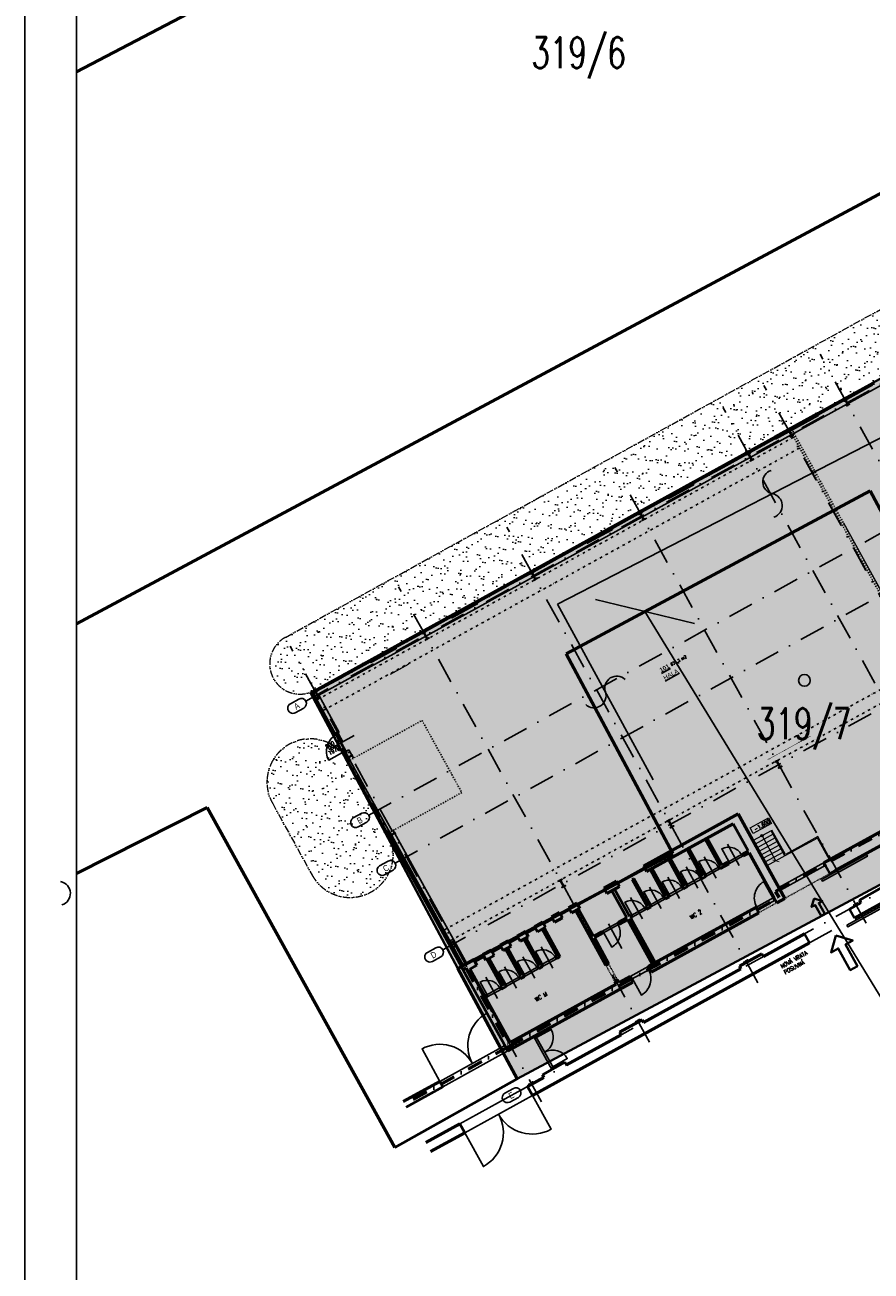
# Model space of a CAD drawing. Header units: millimetres. Extents: x 2886542 to 7567581, y -792623 to 134766.
# Tile 45 of 256: x 4045152 to 4086244, y -443093 to -382568. Entities that reach past the tile are written whole.
import ezdxf

# ---------------------------------------------------------------- set-up
doc = ezdxf.new("R2010")
doc.units = ezdxf.units.MM
for name, pattern in [('ACAD_ISO12W100', [21, 12, -3, 0, -3, 0, -3]), ('DASHDOT', [1, 0.5, -0.25, 0, -0.25]), ('DASHDOTX2', [50.8, 25.4, -12.7, 0, -12.7]), ('DIVIDE', [1.25, 0.5, -0.25, 0, -0.25, 0, -0.25]), ('TEČKOVANÁ', [0.25, 0, -0.25])]:
    doc.linetypes.add(name, pattern=pattern)
for name, color, linetype in [('IN_BP_BOURACI PRACE', 40, 'Continuous'), ('IN_C_CERCHOVANA', 7, 'DIVIDE'), ('IN_C_OSA', 6, 'DASHDOT'), ('IN_LEGENDA_M', 3, 'Continuous'), ('IN_NS_CERCHOVAMA', 20, 'DIVIDE'), ('IN_NS_TENKA', 20, 'Continuous'), ('IN_NS_VYPLNE OTVORU', 16, 'Continuous'), ('IN_TEXT', 7, 'Continuous'), ('IN_VYPLNE OTVORU', 151, 'Continuous'), ('KATASTR', 7, 'Continuous'), ('požárničina', 10, 'Continuous'), ('Sloupy', 7, 'Continuous')]:
    doc.layers.add(name, color=color, linetype=linetype)
for name, color, linetype, lineweight in [('IN_C_TLUSTA', 5, 'Continuous', 50), ('IN_NS_TLUSTA', 1, 'Continuous', 40), ('IN_SLOUPY', 134, 'Continuous', 30), ('IN_SRAFY', 8, 'Continuous', 9), ('STÁVAJÍCÍ OBJEKTY', 253, 'Continuous', 9), ('Text obecně', 7, 'Continuous', 25)]:
    doc.layers.add(name, color=color, linetype=linetype, lineweight=lineweight)
doc.layers.add('IN_HELP', color=6, linetype='Continuous', plot=False)
doc.styles.add('ARIAL', font='arial.ttf')
doc.styles.add('KOTY', font='SIMPLEX.SHX', dxfattribs={"width": 0.7})
doc.styles.add('ROMAND', font='romand.shx', dxfattribs={"width": 0.85})
doc.linetypes.add('617A', pattern='A,2,-2,2,-2,2,-6,[146,stn.shx,S=0.1,R=0,X=0,Y=0],-6,2,-2,2,-2', length=30)
doc.dimstyles.new('IN_100', dxfattribs={"dimtxt": 200, "dimasz": 80, "dimexe": 40, "dimexo": 250, "dimgap": 150, "dimtad": 1, "dimdec": 4, "dimrnd": 5, "dimdsep": 46, "dimlunit": 6, "dimtxsty": 'KOTY', "dimblk": 'ARCHTICK', "dimcen": 40, "dimclrd": 256, "dimclrt": 7, "dimadec": 0, "dimazin": 0, "dimtfac": 1, "dimtdec": 4, "dimtmove": 1, "dimatfit": 3, "dimldrblk": 'ARCHTICK', "dimfxl": 0, "dimtolj": 1, "dimtzin": 0, "dimlwd": -1, "dimlwe": -1, "dimarcsym": 0})
doc.dimstyles.new('IP 1_100', dxfattribs={"dimscale": 100, "dimtxt": 2.5, "dimasz": 2, "dimexe": 1, "dimexo": 5, "dimgap": 1, "dimtad": 1, "dimdec": 0, "dimzin": 0, "dimdsep": 46, "dimtxsty": 'ROMAND', "dimblk": 'ARCHTICK', "dimcen": 0.09, "dimdle": 1, "dimclrd": 256, "dimclre": 256, "dimclrt": 7, "dimadec": 0, "dimazin": 0, "dimtfac": 1, "dimtdec": 0, "dimtix": 1, "dimtmove": 2, "dimatfit": 3, "dimldrblk": 'OBLIQUE', "dimfxl": 0, "dimtolj": 1, "dimtzin": 0, "dimarcsym": 0})
pattern_1 = [(0, (3839988.67, -608846.168), (71.4375, 41.2444597), [47.625, -95.25]), (120, (3839988.67, -608846.168), (-71.4375, 41.24446), [47.625, -95.25]), (60, (3839988.67, -608846.168), (2e-07, 82.4889196), [-95.25, 47.625])]

# ---------------------------------------------------------------- blocks, each defined once
blk = doc.blocks.new('_ArchTick')
at = {"color": 0, "linetype": 'ByBlock', "const_width": 0.15}
blk.add_lwpolyline([(-0.5, -0.5), (0.5, 0.5)], dxfattribs=at)
blk = doc.blocks.new('nástrojárna')
at = {"linetype": 'ACAD_ISO12W100', "lineweight": 0, "ltscale": 50}
h = blk.add_hatch(dxfattribs=at)
h.set_pattern_fill('AR-SAND', color=1, scale=16, style=0)
h.paths.add_polyline_path([(4153989, -594304), (4136134, -594304, 1), (4136134, -597244), (4136234, -597254), (4137534, -597254), (4137634, -597254), (4137734, -597254), (4139034, -597254), (4139134, -597254), (4139234, -597254), (4140534, -597254), (4140634, -597254), (4140734, -597254), (4142034, -597254), (4142134, -597254), (4142234, -597254), (4143534, -597254), (4143634, -597254), (4143734, -597254), (4145034, -597254), (4145134, -597254), (4145234, -597254), (4146534, -597254), (4146634, -597254), (4146634, -597254), (4146734, -597254), (4148034, -597254), (4148134, -597254), (4148234, -597254), (4149534, -597254), (4149634, -597254), (4149734, -597254), (4151034, -597254), (4151134, -597254), (4151234, -597254), (4152534, -597254), (4152634, -597254), (4152734, -597254), (4153989, -597254)])
h = blk.add_hatch(dxfattribs=at)
h.set_pattern_fill('AR-SAND', color=1, scale=16, style=0)
h.paths.add_polyline_path([(4179756, -594304), (4153989, -594304), (4153989, -597254), (4154034, -597254), (4154134, -597254), (4154234, -597254), (4155534, -597254), (4155634, -597254), (4155734, -597254), (4157034, -597254), (4157134, -597254), (4157234, -597254), (4158534, -597254), (4158634, -597254), (4158734, -597254), (4160034, -597254), (4160134, -597254), (4160234, -597254), (4161534, -597254), (4161634, -597254), (4161634, -597244), (4164014, -597244), (4164114, -597254), (4165414, -597254), (4165514, -597254), (4165614, -597254), (4166914, -597254), (4167014, -597254), (4167114, -597254), (4168414, -597254), (4168514, -597254), (4168614, -597254), (4169914, -597254), (4170014, -597254), (4170114, -597254), (4171414, -597254), (4171514, -597254), (4171614, -597254), (4172914, -597254), (4173014, -597254), (4173114, -597254), (4174414, -597254), (4174514, -597254), (4174614, -597254), (4175914, -597254), (4176014, -597254), (4176114, -597254), (4177414, -597254), (4177514, -597254), (4177514, -597244), (4178674, -597244), (4178674, -597244), (4178774, -597244), (4179574, -597244), (4179674, -597244), (4179674, -597244), (4179774, -597244), (4179928, -597244)])
h = blk.add_hatch(dxfattribs=at)
h.set_pattern_fill('AR-SAND', color=1, scale=16, style=0)
h.paths.add_polyline_path([(4135899, -601044, 1), (4131699, -601044), (4131699, -605044, 1), (4135899, -605044)])
at = {"layer": 'IN_SRAFY'}
h = blk.add_hatch(dxfattribs=at)
h.set_pattern_fill('HONEY', color=250, scale=15)
h.set_pattern_definition(pattern_1)
h.paths.add_polyline_path([(4135999, -600579), (4135899, -600579), (4135899, -601044), (4135999, -601044), (4135999, -600901), (4135999, -600900), (4135999, -600900)])
h.paths.add_polyline_path([(4136134, -597344), (4136134, -597244), (4135899, -597244), (4135899, -599609), (4135999, -599609), (4135999, -597344)])
h = blk.add_hatch(dxfattribs=at)
h.set_pattern_fill('HONEY', color=250, scale=15)
h.set_pattern_definition(pattern_1)
h.paths.add_polyline_path([(4164014, -597244), (4161634, -597244), (4161634, -597344), (4164014, -597344)])
h = blk.add_hatch(dxfattribs=at)
h.set_pattern_fill('HONEY', color=250, scale=15)
h.set_pattern_definition(pattern_1)
h.paths.add_polyline_path([(4135999, -605044), (4135899, -605044), (4135899, -612434), (4135999, -612434)])
at = {"color": 250, "linetype": 'Continuous', "lineweight": 15}
blk.add_line((4140721, -598338), (4139721, -598338), dxfattribs=at)
at = {"color": 250, "linetype": 'TEČKOVANÁ', "lineweight": 13, "ltscale": 20}
blk.add_line((4156159, -610814), (4153759, -610814), dxfattribs=at)
at = {"layer": 'IN_BP_BOURACI PRACE', "color": 250}
for p, q in [((4151259, -616514), (4153809, -616514)), ((4151259, -616664), (4153809, -616664))]:
    blk.add_line(p, q, dxfattribs=at)
at = {"layer": 'IN_C_CERCHOVANA', "color": 250, "ltscale": 50}
for p, q in [((4135899, -599609), (4135899, -600579)), ((4142079, -615764), (4142079, -616664)), ((4142229, -615764), (4142229, -616664)), ((4149809, -617114), (4150809, -617114)), ((4151259, -617114), (4154059, -617114))]:
    blk.add_line(p, q, dxfattribs=at)
at = {"layer": 'IN_C_OSA', "color": 250, "ltscale": 2500}
for p, q in [((4136134, -620070), (4136134, -594801)), ((4142134, -620070), (4142134, -594801)), ((4148134, -620070), (4148134, -594801)), ((4154134, -620070), (4154134, -594801)), ((4160134, -620070), (4160134, -594801)), ((4162394, -620070), (4162394, -594801)), ((4165514, -620070), (4165514, -594801)), ((4135508, -597494), (4196081, -597494)), ((4135508, -603829), (4196081, -603829)), ((4135508, -606479), (4196081, -606479)), ((4135508, -611284), (4196081, -611284)), ((4135508, -619084), (4163727, -619084)), ((4151259, -619584), (4153759, -619584))]:
    blk.add_line(p, q, dxfattribs=at)
at = {"layer": 'IN_C_OSA', "color": 250, "linetype": 'ByBlock'}
for points in [[(4134791, -597244), (4135258, -597244, -1), (4135258, -597744), (4134791, -597744, -1)], [(4134791, -603579), (4135258, -603579, -1), (4135258, -604079), (4134791, -604079, -1)], [(4134791, -606229), (4135258, -606229, -1), (4135258, -606729), (4134791, -606729, -1)], [(4134791, -611034), (4135258, -611034, -1), (4135258, -611534), (4134791, -611534, -1)], [(4134791, -618834), (4135258, -618834, -1), (4135258, -619334), (4134791, -619334, -1)]]:
    blk.add_lwpolyline(points, format="xyb", close=True, dxfattribs=at)
at = {"layer": 'IN_C_TLUSTA', "color": 250}
for p, q in [((4135899, -612434), (4135899, -617114)), ((4136599, -612434), (4135899, -612434)), ((4136599, -612734), (4136599, -612434)), ((4137099, -612734), (4137099, -612434)), ((4137549, -612434), (4137099, -612434)), ((4137549, -612734), (4137549, -612434)), ((4138049, -612734), (4138049, -612434)), ((4138499, -612434), (4138049, -612434)), ((4138499, -612734), (4138499, -612434)), ((4138999, -612734), (4138999, -612434)), ((4139449, -612434), (4138999, -612434)), ((4139449, -612734), (4139449, -612434)), ((4139949, -612734), (4139949, -612434)), ((4140399, -612434), (4139949, -612434)), ((4140399, -612734), (4140399, -612434)), ((4140899, -612734), (4140899, -612434)), ((4141349, -612434), (4140899, -612434)), ((4141349, -612734), (4141349, -612434)), ((4141849, -612734), (4141849, -612434)), ((4142299, -612434), (4141849, -612434)), ((4142299, -612734), (4142299, -612434)), ((4144499, -612434), (4143799, -612434)), ((4143799, -612734), (4143799, -612434)), ((4144499, -612734), (4144499, -612434)), ((4151259, -612434), (4145999, -612434)), ((4145999, -612734), (4145999, -612434)), ((4151259, -612434), (4151259, -617114)), ((4136599, -612734), (4136199, -612734)), ((4136199, -616814), (4136199, -612734)), ((4137549, -612734), (4137099, -612734)), ((4137174, -614234), (4137174, -612734)), ((4137274, -612734), (4137174, -612734)), ((4137274, -614234), (4137274, -612734)), ((4138499, -612734), (4138049, -612734)), ((4138189, -614234), (4138189, -612734)), ((4138289, -614234), (4138289, -612734)), ((4139449, -612734), (4138999, -612734)), ((4139204, -614234), (4139204, -612734)), ((4139304, -614234), (4139304, -612734)), ((4140399, -612734), (4139949, -612734)), ((4140219, -614234), (4140219, -612734)), ((4140319, -614334), (4140319, -612734)), ((4141349, -612734), (4140899, -612734)), ((4142299, -612734), (4141849, -612734)), ((4142079, -615764), (4142079, -612734)), ((4142229, -614234), (4142229, -612734)), ((4142229, -614234), (4142229, -612734)), ((4144499, -612734), (4143799, -612734)), ((4144079, -614234), (4144079, -612734)), ((4144229, -614234), (4144229, -612734)), ((4145204, -614234), (4145204, -612734)), ((4145204, -612734), (4145304, -612734)), ((4145304, -614234), (4145304, -612734)), ((4150809, -612734), (4145999, -612734)), ((4146219, -614234), (4146219, -612734)), ((4146319, -614234), (4146319, -612734)), ((4147234, -614234), (4147234, -612734)), ((4147334, -614234), (4147334, -612734)), ((4148249, -614234), (4148249, -612734)), ((4148349, -614234), (4148349, -612734)), ((4149264, -614234), (4149264, -612734)), ((4149364, -614234), (4149364, -612734)), ((4150809, -612734), (4150809, -614234)), ((4136287, -614234), (4136199, -614234)), ((4136287, -614234), (4136287, -614334)), ((4137174, -614234), (4137087, -614234)), ((4137087, -614234), (4137087, -614334)), ((4137332, -614234), (4137274, -614234)), ((4137332, -614234), (4137332, -614334)), ((4138189, -614234), (4138132, -614234)), ((4138132, -614234), (4138132, -614334)), ((4138347, -614234), (4138289, -614234)), ((4138347, -614234), (4138347, -614334)), ((4139204, -614234), (4139147, -614234)), ((4139147, -614234), (4139147, -614334)), ((4139362, -614234), (4139304, -614234)), ((4139362, -614234), (4139362, -614334)), ((4140219, -614234), (4140162, -614234)), ((4140162, -614234), (4140162, -614334)), ((4142704, -614234), (4142229, -614234)), ((4142704, -614334), (4142704, -614234)), ((4144079, -614234), (4143604, -614234)), ((4143604, -614334), (4143604, -614234)), ((4144317, -614234), (4144229, -614234)), ((4144317, -614234), (4144317, -614334)), ((4145204, -614234), (4145117, -614234)), ((4145117, -614234), (4145117, -614334)), ((4145362, -614234), (4145304, -614234)), ((4145362, -614234), (4145362, -614334)), ((4146219, -614234), (4146162, -614234)), ((4146162, -614234), (4146162, -614334)), ((4146377, -614234), (4146319, -614234)), ((4146377, -614234), (4146377, -614334)), ((4147234, -614234), (4147177, -614234)), ((4147177, -614234), (4147177, -614334)), ((4147392, -614234), (4147334, -614234)), ((4147392, -614234), (4147392, -614334)), ((4148249, -614234), (4148192, -614234)), ((4148192, -614234), (4148192, -614334)), ((4148407, -614234), (4148349, -614234)), ((4148407, -614234), (4148407, -614334)), ((4149264, -614234), (4149207, -614234)), ((4149207, -614234), (4149207, -614334)), ((4149687, -614234), (4149364, -614234)), ((4149687, -614234), (4149687, -614334)), ((4150809, -614234), (4150487, -614234)), ((4150487, -614234), (4150487, -614334)), ((4136287, -614334), (4136199, -614334)), ((4137332, -614334), (4137087, -614334)), ((4138347, -614334), (4138132, -614334)), ((4139362, -614334), (4139147, -614334)), ((4140319, -614334), (4140162, -614334)), ((4142229, -615764), (4142229, -614334)), ((4142704, -614334), (4142229, -614334)), ((4144079, -614334), (4143604, -614334)), ((4144079, -616814), (4144079, -614334)), ((4144317, -614334), (4144229, -614334)), ((4144229, -616814), (4144229, -614334)), ((4145362, -614334), (4145117, -614334)), ((4146377, -614334), (4146162, -614334)), ((4147392, -614334), (4147177, -614334)), ((4148407, -614334), (4148192, -614334)), ((4149687, -614334), (4149207, -614334)), ((4150809, -614334), (4150487, -614334)), ((4150809, -614334), (4150809, -616814)), ((4142229, -615764), (4142079, -615764)), ((4142229, -616664), (4142079, -616664)), ((4142079, -616814), (4142079, -616664)), ((4142229, -616814), (4142229, -616664)), ((4153759, -616514), (4161124, -616514)), ((4132299, -616814), (4130258, -616814)), ((4132299, -617114), (4130258, -617114)), ((4132299, -616814), (4132299, -617114)), ((4142839, -617114), (4135899, -617114)), ((4142079, -616814), (4136199, -616814)), ((4142839, -616814), (4142229, -616814)), ((4142839, -617114), (4142839, -616814)), ((4149809, -616814), (4143839, -616814)), ((4143839, -617114), (4143839, -616814)), ((4149809, -617114), (4143839, -617114)), ((4149809, -617114), (4149809, -616814)), ((4150809, -617114), (4150809, -616814)), ((4150809, -617114), (4151259, -617114)), ((4154059, -617114), (4158389, -617114)), ((4132149, -619084), (4130258, -619084)), ((4132149, -619084), (4132149, -619584)), ((4136814, -619084), (4135899, -619084)), ((4135899, -619084), (4135899, -619584)), ((4136814, -618934), (4138064, -618934)), ((4136814, -618934), (4136814, -619084)), ((4138064, -618934), (4138064, -619084)), ((4141089, -619084), (4138064, -619084)), ((4141089, -618934), (4142339, -618934)), ((4141089, -618934), (4141089, -619084)), ((4142339, -618934), (4142339, -619084)), ((4147739, -619084), (4142339, -619084)), ((4147739, -618934), (4148989, -618934)), ((4147739, -618934), (4147739, -619084)), ((4148989, -618934), (4148989, -619084)), ((4151259, -619084), (4148989, -619084)), ((4154389, -619084), (4153759, -619084)), ((4154389, -618934), (4155639, -618934)), ((4154389, -618934), (4154389, -619084)), ((4132149, -619584), (4130258, -619584)), ((4151259, -619584), (4135899, -619584)), ((4162627, -619584), (4153759, -619584))]:
    blk.add_line(p, q, dxfattribs=at)
at = {"layer": 'IN_NS_CERCHOVAMA', "color": 250, "ltscale": 100}
for p, q in [((4162449, -616514), (4162449, -597344)), ((4162549, -616514), (4162549, -597344))]:
    blk.add_line(p, q, dxfattribs=at)
at = {"layer": 'IN_NS_CERCHOVAMA', "color": 250, "ltscale": 250}
for p, q in [((4136049, -597704), (4162449, -597704)), ((4136049, -598304), (4162449, -598304)), ((4136049, -610474), (4162449, -610474)), ((4136049, -611074), (4162449, -611074))]:
    blk.add_line(p, q, dxfattribs=at)
at = {"layer": 'IN_NS_TENKA', "color": 250}
for p, q in [((4177599, -597544), (4136199, -597544)), ((4136199, -599609), (4136199, -597544)), ((4136049, -599609), (4136199, -599609)), ((4136049, -600579), (4136199, -600579)), ((4136199, -601044), (4136199, -600579)), ((4136199, -612434), (4136199, -605044))]:
    blk.add_line(p, q, dxfattribs=at)
at = {"layer": 'IN_NS_TLUSTA', "color": 250}
for p, q in [((4136134, -597244), (4135899, -597244)), ((4135899, -599609), (4135899, -597244)), ((4136134, -597344), (4135999, -597344)), ((4135999, -599609), (4135999, -597344)), ((4136134, -597244), (4136134, -597344)), ((4164014, -597244), (4161634, -597244)), ((4161634, -597244), (4161634, -597344)), ((4164014, -597344), (4161634, -597344)), ((4164014, -597244), (4164014, -597344)), ((4135999, -599609), (4135899, -599609)), ((4135899, -601044), (4135899, -600579)), ((4135999, -600579), (4135899, -600579)), ((4135999, -601044), (4135999, -600579)), ((4135899, -601044), (4135999, -601044)), ((4135899, -612434), (4135899, -605044)), ((4135899, -605044), (4135999, -605044)), ((4135999, -612434), (4135999, -605044)), ((4153759, -616514), (4153759, -617114)), ((4153759, -617114), (4154059, -617114)), ((4151259, -619084), (4151259, -619584)), ((4153759, -619084), (4153759, -619584))]:
    blk.add_line(p, q, dxfattribs=at)
for points in [[(4152495, -617811), (4152795, -618110), (4152595, -618110), (4152595, -618710), (4152395, -618710), (4152395, -618110), (4152195, -618110)], [(4152559, -619898), (4153159, -620496), (4152759, -620496), (4152759, -621696), (4152359, -621696), (4152359, -620496), (4151959, -620496)]]:
    blk.add_lwpolyline(points, close=True, dxfattribs=at)
at = {"layer": 'IN_NS_VYPLNE OTVORU', "color": 250}
for p, q in [((4137534, -597254), (4136184, -597254)), ((4137534, -597284), (4136234, -597284)), ((4137534, -597304), (4136234, -597304)), ((4137534, -597334), (4136234, -597334)), ((4139034, -597254), (4137684, -597254)), ((4139034, -597284), (4137734, -597284)), ((4139034, -597304), (4137734, -597304)), ((4139034, -597334), (4137734, -597334)), ((4140534, -597254), (4139184, -597254)), ((4140534, -597284), (4139234, -597284)), ((4140534, -597304), (4139234, -597304)), ((4140484, -597304), (4139234, -597304)), ((4140484, -597334), (4139284, -597334)), ((4140484, -597354), (4139284, -597354)), ((4142034, -597254), (4140684, -597254)), ((4142034, -597284), (4140734, -597284)), ((4142034, -597304), (4140734, -597304)), ((4142034, -597334), (4140734, -597334)), ((4143534, -597254), (4142184, -597254)), ((4143534, -597284), (4142234, -597284)), ((4143534, -597304), (4142234, -597304)), ((4143534, -597334), (4142234, -597334)), ((4145034, -597254), (4143684, -597254)), ((4145034, -597284), (4143734, -597284)), ((4145034, -597304), (4143734, -597304)), ((4144984, -597304), (4143734, -597304)), ((4145034, -597334), (4143734, -597334)), ((4144984, -597334), (4143784, -597334)), ((4144984, -597354), (4143784, -597354)), ((4146534, -597254), (4145184, -597254)), ((4146534, -597284), (4145234, -597284)), ((4146534, -597304), (4145234, -597304)), ((4146534, -597334), (4145234, -597334)), ((4148034, -597254), (4146684, -597254)), ((4148034, -597284), (4146734, -597284)), ((4148034, -597304), (4146734, -597304)), ((4148034, -597334), (4146734, -597334)), ((4149534, -597254), (4148184, -597254)), ((4149534, -597284), (4148234, -597284)), ((4149534, -597304), (4148234, -597304)), ((4149534, -597334), (4148234, -597334)), ((4151034, -597254), (4149684, -597254)), ((4151034, -597284), (4149734, -597284)), ((4151034, -597304), (4149734, -597304)), ((4151034, -597334), (4149734, -597334)), ((4152534, -597254), (4151184, -597254)), ((4152534, -597284), (4151234, -597284)), ((4152534, -597304), (4151234, -597304)), ((4152484, -597304), (4151234, -597304)), ((4152534, -597334), (4151234, -597334)), ((4152484, -597334), (4151284, -597334)), ((4152484, -597354), (4151284, -597354)), ((4154034, -597254), (4152684, -597254)), ((4154034, -597284), (4152734, -597284)), ((4154034, -597304), (4152734, -597304)), ((4154034, -597334), (4152734, -597334)), ((4155534, -597254), (4154184, -597254)), ((4155534, -597284), (4154234, -597284)), ((4155534, -597304), (4154234, -597304)), ((4155534, -597334), (4154234, -597334)), ((4157034, -597254), (4155684, -597254)), ((4157034, -597284), (4155734, -597284)), ((4157034, -597304), (4155734, -597304)), ((4157034, -597334), (4155734, -597334)), ((4156984, -597304), (4155784, -597304)), ((4156984, -597334), (4155784, -597334)), ((4156984, -597354), (4155784, -597354)), ((4158534, -597254), (4157184, -597254)), ((4158534, -597284), (4157234, -597284)), ((4158534, -597304), (4157234, -597304)), ((4158534, -597334), (4157234, -597334)), ((4160034, -597254), (4158684, -597254)), ((4160034, -597284), (4158734, -597284)), ((4160034, -597304), (4158734, -597304)), ((4160034, -597334), (4158734, -597334)), ((4161534, -597254), (4160184, -597254)), ((4161534, -597284), (4160234, -597284)), ((4161534, -597304), (4160234, -597304)), ((4161534, -597334), (4160234, -597334)), ((4165414, -597254), (4164064, -597254)), ((4165414, -597284), (4164114, -597284)), ((4165414, -597304), (4164114, -597304)), ((4165414, -597334), (4164114, -597334)), ((4166914, -597254), (4165564, -597254)), ((4166914, -597284), (4165614, -597284)), ((4166914, -597304), (4165614, -597304)), ((4166914, -597334), (4165614, -597334)), ((4140484, -597384), (4139284, -597384)), ((4144984, -597384), (4143784, -597384)), ((4152484, -597384), (4151284, -597384)), ((4156984, -597384), (4155784, -597384)), ((4135999, -599603), (4135999, -599609)), ((4135999, -599603), (4135999, -600585)), ((4135999, -599644), (4136049, -599644)), ((4136049, -599603), (4136049, -600585)), ((4135999, -600544), (4136049, -600544)), ((4135999, -600579), (4135999, -600585))]:
    blk.add_line(p, q, dxfattribs=at)
for points in [[(4136234, -597254), (4136134, -597254), (4136134, -597334), (4136234, -597334)], [(4137534, -597254), (4137634, -597254), (4137634, -597334), (4137534, -597334)], [(4137734, -597254), (4137634, -597254), (4137634, -597334), (4137734, -597334)], [(4139034, -597254), (4139134, -597254), (4139134, -597334), (4139034, -597334)], [(4139284, -597304), (4139184, -597304), (4139184, -597384), (4139284, -597384)], [(4140484, -597304), (4140584, -597304), (4140584, -597384), (4140484, -597384)], [(4140734, -597254), (4140634, -597254), (4140634, -597334), (4140734, -597334)], [(4142034, -597254), (4142134, -597254), (4142134, -597334), (4142034, -597334)], [(4142234, -597254), (4142134, -597254), (4142134, -597334), (4142234, -597334)], [(4143534, -597254), (4143634, -597254), (4143634, -597334), (4143534, -597334)], [(4143734, -597254), (4143634, -597254), (4143634, -597334), (4143734, -597334)], [(4143784, -597304), (4143684, -597304), (4143684, -597384), (4143784, -597384)], [(4144984, -597304), (4145084, -597304), (4145084, -597384), (4144984, -597384)], [(4145034, -597254), (4145134, -597254), (4145134, -597334), (4145034, -597334)], [(4145234, -597254), (4145134, -597254), (4145134, -597334), (4145234, -597334)], [(4146534, -597254), (4146634, -597254), (4146634, -597334), (4146534, -597334)], [(4146734, -597254), (4146634, -597254), (4146634, -597334), (4146734, -597334)], [(4148034, -597254), (4148134, -597254), (4148134, -597334), (4148034, -597334)], [(4148234, -597254), (4148134, -597254), (4148134, -597334), (4148234, -597334)], [(4149534, -597254), (4149634, -597254), (4149634, -597334), (4149534, -597334)], [(4149734, -597254), (4149634, -597254), (4149634, -597334), (4149734, -597334)], [(4151034, -597254), (4151134, -597254), (4151134, -597334), (4151034, -597334)], [(4151234, -597254), (4151134, -597254), (4151134, -597334), (4151234, -597334)], [(4151284, -597304), (4151184, -597304), (4151184, -597384), (4151284, -597384)], [(4152484, -597304), (4152584, -597304), (4152584, -597384), (4152484, -597384)], [(4152534, -597254), (4152634, -597254), (4152634, -597334), (4152534, -597334)], [(4152734, -597254), (4152634, -597254), (4152634, -597334), (4152734, -597334)], [(4154034, -597254), (4154134, -597254), (4154134, -597334), (4154034, -597334)], [(4154234, -597254), (4154134, -597254), (4154134, -597334), (4154234, -597334)], [(4155534, -597254), (4155634, -597254), (4155634, -597334), (4155534, -597334)], [(4155734, -597254), (4155634, -597254), (4155634, -597334), (4155734, -597334)], [(4155784, -597304), (4155684, -597304), (4155684, -597384), (4155784, -597384)], [(4156984, -597304), (4157084, -597304), (4157084, -597384), (4156984, -597384)], [(4157034, -597254), (4157134, -597254), (4157134, -597334), (4157034, -597334)], [(4157234, -597254), (4157134, -597254), (4157134, -597334), (4157234, -597334)], [(4158534, -597254), (4158634, -597254), (4158634, -597334), (4158534, -597334)], [(4158734, -597254), (4158634, -597254), (4158634, -597334), (4158734, -597334)], [(4160034, -597254), (4160134, -597254), (4160134, -597334), (4160034, -597334)], [(4160234, -597254), (4160134, -597254), (4160134, -597334), (4160234, -597334)], [(4161534, -597254), (4161634, -597254), (4161634, -597334), (4161534, -597334)], [(4164114, -597254), (4164014, -597254), (4164014, -597334), (4164114, -597334)], [(4165414, -597254), (4165514, -597254), (4165514, -597334), (4165414, -597334)], [(4165614, -597254), (4165514, -597254), (4165514, -597334), (4165614, -597334)], [(4166914, -597254), (4167014, -597254), (4167014, -597334), (4166914, -597334)], [(4135899, -601044), (4135999, -601044), (4135999, -605044), (4135899, -605044)], [(4153259, -617164), (4155759, -617164), (4155759, -617264), (4153259, -617264)], [(4153275, -619706), (4155775, -619706), (4155775, -619806), (4153275, -619806)]]:
    blk.add_lwpolyline(points, close=True, dxfattribs=at)
for points in [[(4139234, -597334), (4139234, -597254), (4139134, -597254), (4139134, -597334), (4139234, -597334)], [(4140534, -597334), (4140534, -597254), (4140634, -597254), (4140634, -597334), (4140534, -597334)]]:
    blk.add_lwpolyline(points, dxfattribs=at)
blk.add_lwpolyline([(4135999, -600544), (4135099, -600544, -0.414214), (4135999, -599644)], format="xyb", dxfattribs=at)
at = {"layer": 'IN_NS_VYPLNE OTVORU', "color": 250, "linetype": 'DIVIDE', "ltscale": 100}
blk.add_lwpolyline([(4135999, -601044), (4139999, -601044), (4139999, -605044), (4135999, -605044)], close=True, dxfattribs=at)
at = {"layer": 'IN_SLOUPY', "color": 250}
for points in [[(4136131, -597589), (4136131, -597369, 0.414214), (4136116, -597354), (4136067, -597354), (4136067, -597344), (4136202, -597344), (4136202, -597354), (4136152, -597354, 0.414214), (4136137, -597369), (4136137, -597589, 0.414214), (4136152, -597604), (4136202, -597604), (4136202, -597614), (4136067, -597614), (4136067, -597604), (4136116, -597604, 0.414214)], [(4142130, -597673), (4142130, -597374, 0.414214), (4142112, -597356), (4142049, -597356), (4142049, -597344), (4142219, -597344), (4142219, -597356), (4142156, -597356, 0.414214), (4142138, -597374), (4142138, -597673, 0.414214), (4142156, -597691), (4142219, -597691), (4142219, -597704), (4142049, -597704), (4142049, -597691), (4142112, -597691, 0.414214), (4142130, -597673)], [(4148130, -597673), (4148130, -597374, 0.414214), (4148112, -597356), (4148049, -597356), (4148049, -597344), (4148219, -597344), (4148219, -597356), (4148156, -597356, 0.414214), (4148138, -597374), (4148138, -597673, 0.414214), (4148156, -597691), (4148219, -597691), (4148219, -597704), (4148049, -597704), (4148049, -597691), (4148112, -597691, 0.414214), (4148130, -597673)], [(4154130, -597673), (4154130, -597374, 0.414214), (4154112, -597356), (4154049, -597356), (4154049, -597344), (4154219, -597344), (4154219, -597356), (4154156, -597356, 0.414214), (4154138, -597374), (4154138, -597673, 0.414214), (4154156, -597691), (4154219, -597691), (4154219, -597704), (4154049, -597704), (4154049, -597691), (4154112, -597691, 0.414214), (4154130, -597673)], [(4160130, -597673), (4160130, -597374, 0.414214), (4160112, -597356), (4160049, -597356), (4160049, -597344), (4160219, -597344), (4160219, -597356), (4160156, -597356, 0.414214), (4160138, -597374), (4160138, -597673, 0.414214), (4160156, -597691), (4160219, -597691), (4160219, -597704), (4160049, -597704), (4160049, -597691), (4160112, -597691, 0.414214), (4160130, -597673)], [(4162391, -597589), (4162391, -597369, 0.414214), (4162376, -597354), (4162327, -597354), (4162327, -597344), (4162462, -597344), (4162462, -597354), (4162412, -597354, 0.414214), (4162397, -597369), (4162397, -597589, 0.414214), (4162412, -597604), (4162462, -597604), (4162462, -597614), (4162327, -597614), (4162327, -597604), (4162376, -597604, 0.414214)], [(4165511, -597589), (4165511, -597369, 0.414214), (4165496, -597354), (4165447, -597354), (4165447, -597344), (4165582, -597344), (4165582, -597354), (4165532, -597354, 0.414214), (4165517, -597369), (4165517, -597589, 0.414214), (4165532, -597604), (4165582, -597604), (4165582, -597614), (4165447, -597614), (4165447, -597604), (4165496, -597604, 0.414214)], [(4136020, -600891), (4136179, -600891, 0.414214), (4136191, -600879), (4136191, -600844), (4136199, -600844), (4136199, -600944), (4136191, -600944), (4136191, -600909, 0.414214), (4136179, -600897), (4136020, -600897, 0.414214), (4136008, -600909), (4136008, -600944), (4135999, -600944), (4135999, -600844), (4136008, -600844), (4136008, -600879, 0.414214)], [(4136020, -605191), (4136179, -605191, 0.414214), (4136191, -605179), (4136191, -605144), (4136199, -605144), (4136199, -605244), (4136191, -605244), (4136191, -605209, 0.414214), (4136179, -605197), (4136020, -605197, 0.414214), (4136008, -605209), (4136008, -605244), (4135999, -605244), (4135999, -605144), (4136008, -605144), (4136008, -605179, 0.414214)], [(4136131, -611409), (4136131, -611189, 0.414214), (4136116, -611174), (4136067, -611174), (4136067, -611164), (4136202, -611164), (4136202, -611174), (4136152, -611174, 0.414214), (4136137, -611189), (4136137, -611409, 0.414214), (4136152, -611424), (4136202, -611424), (4136202, -611434), (4136067, -611434), (4136067, -611424), (4136116, -611424, 0.414214)], [(4142130, -611403), (4142130, -611104, 0.414214), (4142112, -611086), (4142049, -611086), (4142049, -611074), (4142219, -611074), (4142219, -611086), (4142156, -611086, 0.414214), (4142138, -611104), (4142138, -611403, 0.414214), (4142156, -611421), (4142219, -611421), (4142219, -611434), (4142049, -611434), (4142049, -611421), (4142112, -611421, 0.414214), (4142130, -611403)], [(4148130, -611403), (4148130, -611104, 0.414214), (4148112, -611086), (4148049, -611086), (4148049, -611074), (4148219, -611074), (4148219, -611086), (4148156, -611086, 0.414214), (4148138, -611104), (4148138, -611403, 0.414214), (4148156, -611421), (4148219, -611421), (4148219, -611434), (4148049, -611434), (4148049, -611421), (4148112, -611421, 0.414214), (4148130, -611403)], [(4154130, -611403), (4154130, -611104, 0.414214), (4154112, -611086), (4154049, -611086), (4154049, -611074), (4154219, -611074), (4154219, -611086), (4154156, -611086, 0.414214), (4154138, -611104), (4154138, -611403, 0.414214), (4154156, -611421), (4154219, -611421), (4154219, -611434), (4154049, -611434), (4154049, -611421), (4154112, -611421, 0.414214), (4154130, -611403)], [(4136053, -619074), (4136057, -619075), (4136211, -619075), (4136216, -619074, 0.198912), (4136222, -619068), (4136223, -619064), (4136223, -619015), (4136223, -619012), (4136224, -619010), (4136226, -619009), (4136229, -619009), (4136234, -619009), (4136234, -619084), (4136034, -619084), (4136034, -619009), (4136040, -619009), (4136042, -619009), (4136044, -619010), (4136045, -619012), (4136046, -619015), (4136046, -619064), (4136047, -619068, 0.198912)], [(4142053, -618924), (4142057, -618925), (4142211, -618925), (4142216, -618924, 0.198912), (4142222, -618918), (4142223, -618914), (4142223, -618865), (4142223, -618862), (4142224, -618860), (4142226, -618859), (4142229, -618859), (4142234, -618859), (4142234, -618934), (4142034, -618934), (4142034, -618859), (4142040, -618859), (4142042, -618859), (4142044, -618860), (4142045, -618862), (4142046, -618865), (4142046, -618914), (4142047, -618918, 0.198912)], [(4148053, -618924), (4148057, -618925), (4148211, -618925), (4148216, -618924, 0.198912), (4148222, -618918), (4148223, -618914), (4148223, -618865), (4148223, -618862), (4148224, -618860), (4148226, -618859), (4148229, -618859), (4148234, -618859), (4148234, -618934), (4148034, -618934), (4148034, -618859), (4148040, -618859), (4148042, -618859), (4148044, -618860), (4148045, -618862), (4148046, -618865), (4148046, -618914), (4148047, -618918, 0.198912)], [(4154053, -619074), (4154057, -619075), (4154211, -619075), (4154216, -619074, 0.198912), (4154222, -619068), (4154223, -619064), (4154223, -619015), (4154223, -619012), (4154224, -619010), (4154226, -619009), (4154229, -619009), (4154234, -619009), (4154234, -619084), (4154034, -619084), (4154034, -619009), (4154040, -619009), (4154042, -619009), (4154044, -619010), (4154045, -619012), (4154046, -619015), (4154046, -619064), (4154047, -619068, 0.198912)]]:
    blk.add_lwpolyline(points, format="xyb", close=True, dxfattribs=at)
at = {"layer": 'IN_TEXT', "color": 250, "linetype": 'ByBlock'}
blk.add_line((4135351, -600094), (4136757, -600094), dxfattribs=at)
at = {"layer": 'IN_VYPLNE OTVORU', "color": 250}
for p, q in [((4137099, -612514), (4136599, -612514)), ((4138049, -612514), (4137549, -612514)), ((4138999, -612514), (4138499, -612514)), ((4139949, -612514), (4139449, -612514)), ((4140899, -612514), (4140399, -612514)), ((4141849, -612514), (4141349, -612514)), ((4143799, -612514), (4142299, -612514)), ((4145999, -612514), (4144499, -612514)), ((4137099, -612564), (4136599, -612564)), ((4138049, -612564), (4137549, -612564)), ((4138999, -612564), (4138499, -612564)), ((4139949, -612564), (4139449, -612564)), ((4140899, -612564), (4140399, -612564)), ((4141849, -612564), (4141349, -612564)), ((4143799, -612564), (4142299, -612564)), ((4145999, -612564), (4144499, -612564)), ((4136687, -614647), (4136687, -613462)), ((4137732, -614647), (4137732, -613462)), ((4138747, -614647), (4138747, -613462)), ((4139762, -614647), (4139762, -613462)), ((4144717, -614647), (4144717, -613462)), ((4145762, -614647), (4145762, -613462)), ((4146777, -614647), (4146777, -613462)), ((4147792, -614647), (4147792, -613462)), ((4148807, -614647), (4148807, -613462)), ((4150087, -614647), (4150087, -613462)), ((4137087, -614234), (4136287, -614234)), ((4136337, -614334), (4136337, -614234)), ((4137037, -614334), (4137037, -614234)), ((4138132, -614234), (4137332, -614234)), ((4137382, -614334), (4137382, -614234)), ((4138082, -614334), (4138082, -614234)), ((4139147, -614234), (4138347, -614234)), ((4138397, -614334), (4138397, -614234)), ((4139097, -614334), (4139097, -614234)), ((4140162, -614234), (4139362, -614234)), ((4139412, -614334), (4139412, -614234)), ((4140112, -614334), (4140112, -614234)), ((4143604, -614234), (4142704, -614234)), ((4142754, -614234), (4142754, -614334)), ((4143154, -614069), (4143154, -615426)), ((4143554, -614234), (4143554, -614334)), ((4145117, -614234), (4144317, -614234)), ((4144367, -614334), (4144367, -614234)), ((4145067, -614334), (4145067, -614234)), ((4146162, -614234), (4145362, -614234)), ((4145412, -614334), (4145412, -614234)), ((4146112, -614334), (4146112, -614234)), ((4147177, -614234), (4146377, -614234)), ((4146427, -614334), (4146427, -614234)), ((4147127, -614334), (4147127, -614234)), ((4148192, -614234), (4147392, -614234)), ((4147442, -614334), (4147442, -614234)), ((4148142, -614334), (4148142, -614234)), ((4149207, -614234), (4148407, -614234)), ((4148457, -614334), (4148457, -614234)), ((4149157, -614334), (4149157, -614234)), ((4150487, -614234), (4149687, -614234)), ((4149737, -614334), (4149737, -614234)), ((4150437, -614334), (4150437, -614234)), ((4137087, -614334), (4136287, -614334)), ((4138132, -614334), (4137332, -614334)), ((4139147, -614334), (4138347, -614334)), ((4140162, -614334), (4139362, -614334)), ((4143604, -614334), (4142704, -614334)), ((4145117, -614334), (4144317, -614334)), ((4146162, -614334), (4145362, -614334)), ((4147177, -614334), (4146377, -614334)), ((4148192, -614334), (4147392, -614334)), ((4149207, -614334), (4148407, -614334)), ((4150487, -614334), (4149687, -614334)), ((4132299, -616814), (4135899, -616814)), ((4132299, -617114), (4135899, -617114)), ((4137339, -618934), (4137339, -617114)), ((4137439, -617214), (4137339, -617214)), ((4137439, -618934), (4137439, -617114)), ((4142839, -616814), (4143839, -616814)), ((4142839, -616964), (4143839, -616964)), ((4142889, -616964), (4142889, -616814)), ((4143789, -616964), (4143789, -616814)), ((4149809, -616814), (4150809, -616814)), ((4149809, -616964), (4150809, -616964)), ((4149859, -616964), (4149859, -616814)), ((4150759, -616964), (4150759, -616814)), ((4132149, -619084), (4135899, -619084)), ((4137439, -618834), (4137339, -618834)), ((4132149, -619584), (4135899, -619584))]:
    blk.add_line(p, q, dxfattribs=at)
for points in [[(4136337, -614234), (4136337, -613534, -0.414214), (4137037, -614234)], [(4137382, -614234), (4137382, -613534, -0.414214), (4138082, -614234)], [(4138397, -614234), (4138397, -613534, -0.414214), (4139097, -614234)], [(4139412, -614234), (4139412, -613534, -0.414214), (4140112, -614234)], [(4144367, -614234), (4144367, -613534, -0.414214), (4145067, -614234)], [(4145412, -614234), (4145412, -613534, -0.414214), (4146112, -614234)], [(4146427, -614234), (4146427, -613534, -0.414214), (4147127, -614234)], [(4147442, -614234), (4147442, -613534, -0.414214), (4148142, -614234)], [(4148457, -614234), (4148457, -613534, -0.414214), (4149157, -614234)], [(4149737, -614234), (4149737, -613534, -0.414214), (4150437, -614234)], [(4142754, -614334), (4142754, -615134, 0.414214), (4143554, -614334)], [(4132299, -616814), (4132299, -615014, -0.414214), (4134099, -616814)], [(4135899, -616814), (4135899, -615014, 0.414214), (4134099, -616814)], [(4150759, -616814), (4150759, -615914, 0.41422), (4149859, -616814)], [(4137439, -617214), (4138249, -617214, -0.414211), (4137439, -618024)], [(4142889, -616964), (4142889, -617864, 0.41422), (4143789, -616964)], [(4137439, -618834), (4138249, -618834, 0.414211), (4137439, -618024)], [(4132149, -619584), (4132149, -621459, 0.414214), (4134024, -619584)], [(4135899, -619584), (4135899, -621459, -0.414214), (4134024, -619584)]]:
    blk.add_lwpolyline(points, format="xyb", dxfattribs=at)
at = {"layer": 'požárničina', "linetype": 'ACAD_ISO12W100', "lineweight": 0, "ltscale": 30}
for p, q in [((4136134, -594304), (4194435, -594304)), ((4131699, -601044), (4131699, -605044))]:
    blk.add_line(p, q, dxfattribs=at)
at = {"layer": 'požárničina', "linetype": 'DASHDOTX2', "lineweight": 60, "ltscale": 30}
for p, q in [((4195700, -597294), (4135952, -597294)), ((4135952, -597294), (4135952, -612605)), ((4136065, -612605), (4136065, -616949)), ((4151031, -616949), (4151031, -616603)), ((4151031, -616603), (4162074, -616603)), ((4136065, -616949), (4130258, -616963)), ((4136065, -616949), (4151031, -616949))]:
    blk.add_line(p, q, dxfattribs=at)
at = {"layer": 'požárničina', "color": 1, "linetype": 'Continuous', "lineweight": 50}
blk.add_line((4135952, -612605), (4136065, -612605), dxfattribs=at)
at = {"layer": 'požárničina', "linetype": 'ACAD_ISO12W100', "lineweight": 0, "ltscale": 30}
for centre, radius, start, end in [((4136134, -595774), 1470, 90, 270), ((4133799, -601044), 2100, 0, 180), ((4133799, -605044), 2100, 180, 0)]:
    blk.add_arc(centre, radius, start, end, dxfattribs=at)
at = {"layer": 'Sloupy', "color": 250}
for points in [[(4136001, -599550), (4136000, -599552), (4135999, -599555), (4135999, -599603), (4136000, -599605), (4136001, -599607), (4136003, -599608), (4136005, -599609), (4136053, -599609), (4136055, -599608), (4136057, -599607), (4136059, -599605), (4136059, -599603), (4136059, -599555), (4136059, -599552), (4136057, -599550), (4136055, -599549), (4136053, -599549), (4136005, -599549), (4136003, -599549)], [(4136055, -599553), (4136054, -599552), (4136053, -599552), (4136005, -599552), (4136004, -599552), (4136003, -599553), (4136002, -599554), (4136002, -599555), (4136002, -599603), (4136002, -599604), (4136003, -599605), (4136004, -599606), (4136005, -599606), (4136053, -599606), (4136054, -599606), (4136055, -599605), (4136056, -599604), (4136056, -599603), (4136056, -599555), (4136056, -599554)], [(4136001, -600580), (4136000, -600582), (4135999, -600585), (4135999, -600633), (4136000, -600635), (4136001, -600637), (4136003, -600638), (4136005, -600639), (4136053, -600639), (4136055, -600638), (4136057, -600637), (4136059, -600635), (4136059, -600633), (4136059, -600585), (4136059, -600582), (4136057, -600580), (4136055, -600579), (4136053, -600579), (4136005, -600579), (4136003, -600579)], [(4136055, -600583), (4136054, -600582), (4136053, -600582), (4136005, -600582), (4136004, -600582), (4136003, -600583), (4136002, -600584), (4136002, -600585), (4136002, -600633), (4136002, -600634), (4136003, -600635), (4136004, -600636), (4136005, -600636), (4136053, -600636), (4136054, -600636), (4136055, -600635), (4136056, -600634), (4136056, -600633), (4136056, -600585), (4136056, -600584)]]:
    blk.add_lwpolyline(points, close=True, dxfattribs=at)
at = {"layer": 'STÁVAJÍCÍ OBJEKTY', "color": 250}
for p, q in [((4162549, -602514), (4162549, -608614)), ((4152259, -613914), (4151259, -613914)), ((4152259, -614114), (4151259, -614114)), ((4152259, -614314), (4151259, -614314)), ((4152259, -615314), (4152259, -613914)), ((4152309, -615264), (4152309, -613914)), ((4152259, -614514), (4151259, -614514)), ((4152259, -614714), (4151259, -614714)), ((4152259, -614914), (4151259, -614914)), ((4152259, -615114), (4151259, -615114)), ((4152259, -615314), (4151259, -615314)), ((4154059, -615314), (4152259, -615314)), ((4154109, -615264), (4152309, -615264)), ((4154059, -616514), (4154059, -615314)), ((4154109, -616514), (4154109, -615264))]:
    blk.add_line(p, q, dxfattribs=at)
at = {"layer": 'STÁVAJÍCÍ OBJEKTY', "color": 250, "linetype": 'ByBlock'}
blk.add_lwpolyline([(4151437, -613305), (4152444, -613305), (4152444, -613616), (4151437, -613616)], close=True, dxfattribs=at)
at = {"layer": 'STÁVAJÍCÍ OBJEKTY', "color": 250}
blk.add_circle((4151759, -613914), 60, dxfattribs=at)
at = {"layer": 'IN_C_OSA', "color": 250, "linetype": 'ByBlock', "style": 'ARIAL', "width": 0.85}
for s, p in [('A', (4134891, -597644)), ('B', (4134891, -603979)), ('C', (4134869, -606629)), ('D', (4134869, -611434)), ('E', (4134891, -619234))]:
    blk.add_text(s, height=300, dxfattribs=at).set_placement(p)
at = {"layer": 'IN_HELP', "color": 250, "linetype": 'ByBlock', "insert": (4151883, -604434), "char_height": 150, "width": 5666.37, "attachment_point": 1, "style": 'KOTY'}
blk.add_mtext('\\pt450;675,3 m2', dxfattribs=at)
at = {"layer": 'IN_LEGENDA_M', "color": 250, "char_height": 220, "attachment_point": 1, "style": 'ROMAND'}
for s, insert, width in [('{\\fArial|b1|i0|c238|p34;\\L101}', (4151289, -604394), 407.19), ('{\\fArial|b0|i0|c238|p34;\\LHALA}', (4151269, -604807), 1280.08)]:
    blk.add_mtext(s, dxfattribs=dict(at, insert=insert, width=width))
at = {"layer": 'IN_TEXT', "color": 250, "linetype": 'ByBlock', "insert": (4135113, -599824), "char_height": 200, "width": 827.5, "attachment_point": 1, "style": 'KOTY'}
blk.add_mtext('{\\W1.29177; }900\\P{\\W0.997039; }1970', dxfattribs=at)
at = {"layer": 'IN_TEXT', "color": 250, "char_height": 200, "width": 2497.38, "attachment_point": 7, "style": 'ROMAND'}
for s, insert in [('{\\C0;WC M}', (4138255, -615682)), ('{\\C0;WC Ž}', (4146779, -615820)), ('{\\C0;NOVÁ VRATA POSUVNÁ}', (4149488, -620363))]:
    blk.add_mtext(s, dxfattribs=dict(at, insert=insert))
at = {"layer": 'STÁVAJÍCÍ OBJEKTY', "color": 250, "linetype": 'ByBlock', "insert": (4151520, -613373), "char_height": 200, "width": 827.5, "attachment_point": 1, "style": 'KOTY'}
blk.add_mtext('{\\W0.333881; }-1,600', dxfattribs=at)
at = {"layer": 'STÁVAJÍCÍ OBJEKTY', "color": 250}
blk.add_leader([(4151759, -615314), (4151759, -613914)], dimstyle='IN_100', override={"dimasz": 250, "dimgap": 150, "dimtad": 0}, dxfattribs=at)

msp = doc.modelspace()

# ---------------------------------------------------------------- hatches: boundary and pattern name
at = {"layer": 'požárničina', "linetype": 'Continuous', "lineweight": 50}
msp.add_hatch(color=253, dxfattribs=at).paths.add_polyline_path([(4109887.3, -400228.7), (4108664.5, -397913.3), (4115859.9, -394061.3), (4111429.4, -386112.6), (4059012.7, -415000.5), (4066181.9, -428392.2), (4069056.2, -433761.2), (4079494.5, -428173.1), (4094261.6, -420267.5), (4089405, -411195.7)])

# ---------------------------------------------------------------- linework, layer by layer
at = {"layer": 'IN_BP_BOURACI PRACE', "linetype": '617A', "lineweight": 50, "ltscale": 100}
for p, q in [((4086195.6, -405200.7), (4071428.5, -413106.3)), ((4089405, -411195.7), (4086195.6, -405200.7)), ((4071428.5, -413106.3), (4076620.2, -422804))]:
    msp.add_line(p, q, dxfattribs=at)
at = {"layer": 'IN_NS_TLUSTA'}
msp.add_lwpolyline([(4059012.7, -415000.5), (4066181.9, -428392.2), (4069056.2, -433761.2), (4079494.5, -428173.1), (4094261.6, -420267.5), (4089405, -411195.7), (4109887.3, -400228.7), (4108664.5, -397913.3), (4115859.9, -394061.3), (4111429.4, -386112.6)], close=True, dxfattribs=at)
at = {"layer": 'KATASTR', "color": 7, "lineweight": 50}
for p, q in [((4094411.8, -360346.7), (4047651.9, -384851.6)), ((4047651.9, -411656.5), (4109631.2, -378475.9)), ((4054009.7, -420572.8), (4047651.9, -423788.8)), ((4063121.9, -437083.6), (4054009.7, -420572.8)), ((4076620.2, -422804), (4066181.9, -428392.2)), ((4066181.9, -428392.2), (4069056.2, -433761.2)), ((4069056.2, -433761.2), (4063121.9, -437083.6))]:
    msp.add_line(p, q, dxfattribs=at)
at = {"layer": 'KATASTR'}
for p, q in [((4071021.9, -410702), (4090633.1, -400589.7)), ((4075662.7, -419232), (4071021.9, -410702)), ((4047651.9, -423788.8), (4054009.7, -420572.8)), ((4054009.7, -420572.8), (4060402.9, -432157))]:
    msp.add_line(p, q, dxfattribs=at)
for points in [[(4081523.8, -406473.5, 0.7743875), (4081458.4, -405339.1, -0.7812922), (4081393.1, -404205.5)], [(4072385.7, -415580.4, 0.7743875), (4073342.3, -414967, -0.7812922), (4074298.2, -414354.1)], [(4046951.8, -425310.5, 0.7743875), (4046886.5, -424176)]]:
    msp.add_lwpolyline(points, format="xyb", dxfattribs=at)
msp.add_circle((4083007, -414404.3), 285.6, dxfattribs=at)
at = {"layer": 'Text obecně'}
for p, q in [((4045152, -345537.2), (4045152, -494700.4)), ((4047651.9, -348037.1), (4047651.9, -492200.5)), ((4047651.9, -348037.1), (4047651.9, -492200.5)), ((4047651.9, -348037.1), (4047651.9, -492200.5))]:
    msp.add_line(p, q, dxfattribs=at)

# ---------------------------------------------------------------- block references
at = {"layer": 'požárničina', "color": 1, "linetype": 'Continuous', "lineweight": 50, "rotation": 28.85998199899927}
msp.add_blockref('nástrojárna', (148512.4, -1888211), dxfattribs=at)

# ---------------------------------------------------------------- texts
at = {"layer": 'KATASTR', "char_height": 1500, "width": 486.766, "attachment_point": 1, "style": 'KOTY'}
for s, insert in [('319/6', (4069743.8, -383165.4)), ('319/7', (4080698.1, -415760.3))]:
    msp.add_mtext(s, dxfattribs=dict(at, insert=insert))

# ---------------------------------------------------------------- leaders
at = {"layer": 'IN_TEXT'}
msp.add_leader([(4075261.7, -411054.2), (4089377.3, -434161.9), (4104026.9, -434161.9)], dimstyle='IP 1_100', override={"dimasz": 35, "dimtad": 0}, dxfattribs=at)

doc.saveas('drawing.dxf')
